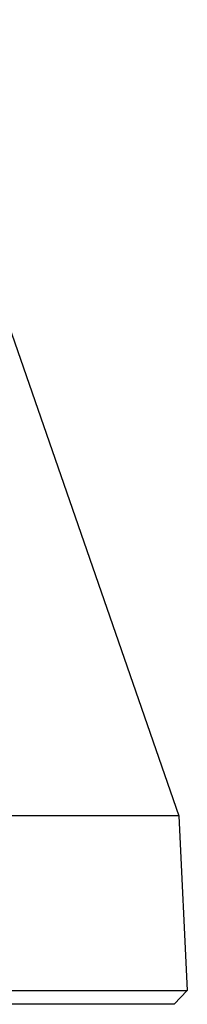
# Model space of a CAD drawing. Header units: millimetres. Extents: x 0 to 4378, y 0 to 2376.
# Tile 10 of 212: x 341 to 353, y 587 to 659. Entities that reach past the tile are written whole.
import ezdxf

# ---------------------------------------------------------------- set-up
doc = ezdxf.new("R2010")
doc.units = ezdxf.units.MM
doc.header["$LTSCALE"] = 0.2

# ---------------------------------------------------------------- blocks, each defined once
blk = doc.blocks.new('Blk$A09K1-2P24B')
for p, q in [((77.152, 72.027), (97.379, 13.787)), ((97.379, 13.787), (-69.604, 13.787)), ((97.379, 13.787), (98, 0.999)), ((-98, 0.999), (98, 0.999)), ((97.049, 0), (98, 0.999)), ((97.049, 0), (-97.049, 0))]:
    blk.add_line(p, q)

msp = doc.modelspace()

# ---------------------------------------------------------------- block references
msp.add_blockref('Blk$A09K1-2P24B', (255.217, 587.414))

doc.saveas('drawing.dxf')
